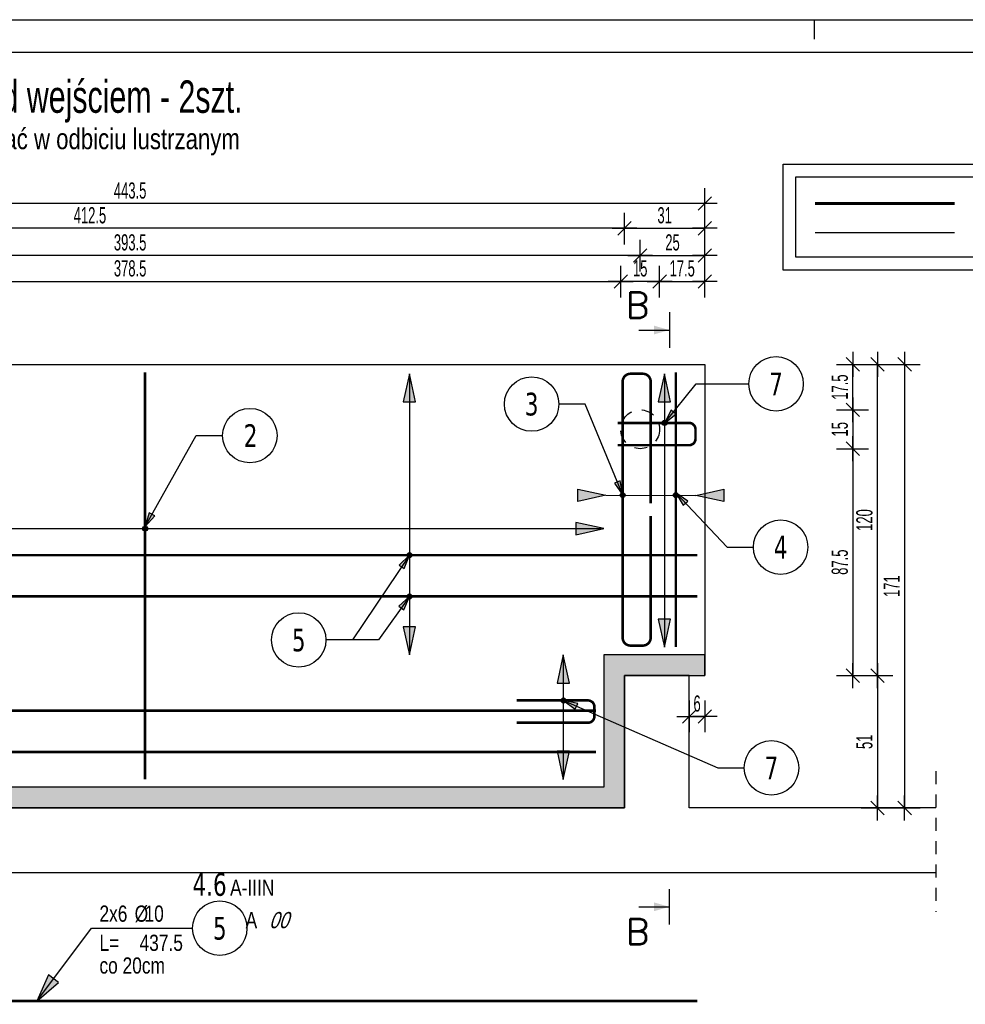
# Model space of a CAD drawing. Header units: millimetres. Extents: x 4862 to 12592, y -1539 to -726.
# Tile 36 of 40: x 11636 to 12000, y -1176 to -796. Entities that reach past the tile are written whole.
import ezdxf
from ezdxf.enums import TextEntityAlignment as Align

# ---------------------------------------------------------------- set-up
doc = ezdxf.new("R2010")
doc.units = ezdxf.units.MM
doc.header["$LTSCALE"] = 25
doc.linetypes.add('MP', pattern=[0.36, 0.2, -0.16])
for name, color, linetype in [('BA_odn', 1, 'Continuous'), ('BA_pdz', 2, 'Continuous'), ('BA_ram', 2, 'Continuous'), ('BA_txg', 3, 'Continuous'), ('BA_txs', 2, 'Continuous'), ('BA_wic', 1, 'Continuous'), ('BA_wig', 3, 'Continuous'), ('BA_wis', 2, 'Continuous'), ('BA_wym', 1, 'Continuous'), ('BZ_odn', 1, 'Continuous'), ('BZ_opi1', 7, 'Continuous'), ('BZ_opi2', 4, 'Continuous'), ('BZ_opi4', 53, 'Continuous'), ('BZ_P_wid', 3, 'Continuous'), ('BZ_pom', 6, 'Continuous'), ('BZ_wym', 1, 'Continuous')]:
    doc.layers.add(name, color=color, linetype=linetype)
doc.styles.add('BIKTBG', font='tahoma.ttf', dxfattribs={"width": 0.85})
doc.styles.add('BIKTG', font='bikromsw.shx', dxfattribs={"width": 0.8})
doc.styles.add('BIKTS', font='bikromsw.shx', dxfattribs={"width": 0.8})
doc.styles.add('BIKWYM', font='bikromsw.shx', dxfattribs={"width": 0.6})
doc.styles.add('ROMANC', font='simplex.shx', dxfattribs={"width": 0.9})
doc.dimstyles.new('BA_KR_25_cm', dxfattribs={"dimscale": 0.25, "dimtxt": 25, "dimasz": 1.666667, "dimexe": 24, "dimexo": 0, "dimgap": 0, "dimtad": 0, "dimdec": 1, "dimrnd": 0.5, "dimzin": 9, "dimdsep": 46, "dimtxsty": 'BIKWYM', "dimblk": 'WYM-KR', "dimcen": 0, "dimdle": 20, "dimclrd": 256, "dimclre": 256, "dimclrt": 2, "dimadec": 0, "dimazin": 0, "dimtfac": 0.033333, "dimtdec": 1, "dimtmove": 0, "dimatfit": 3, "dimldrblk": 'WYM-KR', "dimfxl": 25, "dimfxlon": 1, "dimtvp": 0.8, "dimtolj": 1, "dimarcsym": 0})
doc.dimstyles.new('BA_ST_25_cm', dxfattribs={"dimscale": 0.25, "dimtxt": 25, "dimasz": 1.666667, "dimexe": 24, "dimexo": 0, "dimgap": 0, "dimtad": 0, "dimdec": 1, "dimrnd": 0.5, "dimdsep": 46, "dimtxsty": 'BIKWYM', "dimblk": 'WYM-ST', "dimcen": 0, "dimdle": 20, "dimclrd": 256, "dimclre": 256, "dimclrt": 7, "dimadec": 0, "dimazin": 0, "dimtfac": 0.033333, "dimtdec": 1, "dimtix": 1, "dimtmove": 2, "dimatfit": 3, "dimldrblk": 'WYM-ST', "dimfxl": 1, "dimtvp": 0.8, "dimtolj": 1, "dimtzin": 0, "dimarcsym": 0})
doc.dimstyles.new('BA_ST_50_cm', dxfattribs={"dimscale": 0.5, "dimtxt": 25, "dimasz": 1.666667, "dimexe": 24, "dimexo": 0, "dimgap": 0, "dimtad": 0, "dimdec": 1, "dimrnd": 0.5, "dimdsep": 46, "dimtxsty": 'BIKWYM', "dimblk": 'WYM-ST', "dimcen": 0, "dimdle": 20, "dimclrd": 256, "dimclre": 256, "dimclrt": 7, "dimadec": 0, "dimazin": 0, "dimtfac": 0.033333, "dimtdec": 1, "dimtix": 1, "dimtmove": 2, "dimatfit": 3, "dimldrblk": 'WYM-ST', "dimfxl": 1, "dimtvp": 0.8, "dimtolj": 1, "dimtzin": 0, "dimarcsym": 0})

# ---------------------------------------------------------------- blocks, each defined once
blk = doc.blocks.new('WYM-KR')
at = {"linetype": 'ByBlock'}
blk.add_line((11.52, 0), (-11.52, 0), dxfattribs=at)
at = {"color": 7, "linetype": 'ByBlock'}
blk.add_line((6.24, 6.24), (-6.24, -6.24), dxfattribs=at)
blk = doc.blocks.new('*D113')
at = {"layer": 'BA_wym', "lineweight": -2}
for p, q in [((11960.32, -928.99), (11972.57, -928.99)), ((11966.57, -1048.59), (11966.57, -929.41)), ((11960.32, -1049.01), (11972.57, -1049.01))]:
    blk.add_line(p, q, dxfattribs=at)
at = {"layer": 'Defpoints', "color": 0}
for p in [(11456.74, -928.99), (11966.57, -928.99), (11937.07, -1049.01)]:
    blk.add_point(p, dxfattribs=at)
at = {"layer": 'BA_wym', "lineweight": -2, "xscale": 0.4166666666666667, "yscale": 0.4166666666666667, "zscale": 0.4166666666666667}
for p, rotation in [((11966.57, -928.99), 90), ((11966.57, -1049.01), 270)]:
    blk.add_blockref('WYM-KR', p, dxfattribs=dict(at, rotation=rotation))
at = {"layer": 'BA_wym', "color": 2, "insert": (11961.57, -989), "char_height": 6.25, "attachment_point": 5, "rotation": 90, "style": 'BIKWYM'}
blk.add_mtext('\\A1;120', dxfattribs=at)
blk = doc.blocks.new('*D114')
at = {"layer": 'BA_wym', "lineweight": -2}
for p, q in [((11960.32, -1049.01), (11972.57, -1049.01)), ((11966.57, -1049.42), (11966.57, -1099.59)), ((11960.32, -1100.01), (11972.57, -1100.01))]:
    blk.add_line(p, q, dxfattribs=at)
at = {"layer": 'Defpoints', "color": 0}
for p in [(11956.57, -1049.01), (11956.57, -1100.01), (11966.57, -1100.01)]:
    blk.add_point(p, dxfattribs=at)
at = {"layer": 'BA_wym', "lineweight": -2, "xscale": 0.4166666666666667, "yscale": 0.4166666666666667, "zscale": 0.4166666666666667}
for p, rotation in [((11966.57, -1049.01), 90), ((11966.57, -1100.01), 270)]:
    blk.add_blockref('WYM-KR', p, dxfattribs=dict(at, rotation=rotation))
at = {"layer": 'BA_wym', "color": 2, "insert": (11961.57, -1074.51), "char_height": 6.25, "attachment_point": 5, "rotation": 90, "style": 'BIKWYM'}
blk.add_mtext('\\A1;51', dxfattribs=at)
blk = doc.blocks.new('*D115')
at = {"layer": 'BA_wym', "lineweight": -2}
for p, q in [((11970.82, -928.99), (11983.07, -928.99)), ((11977.07, -929.41), (11977.07, -1099.59)), ((11970.82, -1100.01), (11983.07, -1100.01))]:
    blk.add_line(p, q, dxfattribs=at)
at = {"layer": 'Defpoints', "color": 0}
for p in [(11967.07, -928.99), (11967.07, -1100.01), (11977.07, -1100.01)]:
    blk.add_point(p, dxfattribs=at)
at = {"layer": 'BA_wym', "lineweight": -2, "xscale": 0.4166666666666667, "yscale": 0.4166666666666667, "zscale": 0.4166666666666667}
for p, rotation in [((11977.07, -928.99), 90), ((11977.07, -1100.01), 270)]:
    blk.add_blockref('WYM-KR', p, dxfattribs=dict(at, rotation=rotation))
at = {"layer": 'BA_wym', "color": 2, "insert": (11972.07, -1014.5), "char_height": 6.25, "attachment_point": 5, "rotation": 90, "style": 'BIKWYM'}
blk.add_mtext('\\A1;171', dxfattribs=at)
blk = doc.blocks.new('*D116')
at = {"layer": 'BA_wym', "lineweight": -2}
for p, q in [((11868.99, -882.78), (11868.99, -870.53)), ((11899.99, -882.78), (11899.99, -870.53)), ((11869.41, -876.53), (11899.57, -876.53))]:
    blk.add_line(p, q, dxfattribs=at)
at = {"layer": 'Defpoints', "color": 0}
for p in [(11899.99, -876.53), (11868.99, -886.53), (11899.99, -886.53)]:
    blk.add_point(p, dxfattribs=at)
at = {"layer": 'BA_wym', "lineweight": -2, "xscale": 0.4166666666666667, "yscale": 0.4166666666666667, "zscale": 0.4166666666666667, "rotation": 180}
blk.add_blockref('WYM-KR', (11868.99, -876.53), dxfattribs=at)
at = {"layer": 'BA_wym', "lineweight": -2, "xscale": 0.4166666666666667, "yscale": 0.4166666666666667, "zscale": 0.4166666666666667}
blk.add_blockref('WYM-KR', (11899.99, -876.53), dxfattribs=at)
at = {"layer": 'BA_wym', "color": 2, "insert": (11884.49, -871.53), "char_height": 6.25, "attachment_point": 5, "style": 'BIKWYM'}
blk.add_mtext('\\A1;31', dxfattribs=at)
blk = doc.blocks.new('*D117')
at = {"layer": 'BA_wym', "lineweight": -2}
for p, q in [((11456.53, -882.78), (11456.53, -870.53)), ((11868.99, -882.78), (11868.99, -870.53)), ((11868.57, -876.53), (11456.94, -876.53))]:
    blk.add_line(p, q, dxfattribs=at)
at = {"layer": 'Defpoints', "color": 0}
for p in [(11456.53, -876.53), (11456.53, -886.53), (11868.99, -886.53)]:
    blk.add_point(p, dxfattribs=at)
at = {"layer": 'BA_wym', "lineweight": -2, "xscale": 0.4166666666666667, "yscale": 0.4166666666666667, "zscale": 0.4166666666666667, "rotation": 180}
blk.add_blockref('WYM-KR', (11456.53, -876.53), dxfattribs=at)
at = {"layer": 'BA_wym', "lineweight": -2, "xscale": 0.4166666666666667, "yscale": 0.4166666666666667, "zscale": 0.4166666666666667}
blk.add_blockref('WYM-KR', (11868.99, -876.53), dxfattribs=at)
at = {"layer": 'BA_wym', "color": 2, "insert": (11662.76, -871.53), "char_height": 6.25, "attachment_point": 5, "style": 'BIKWYM'}
blk.add_mtext('\\A1;412.5', dxfattribs=at)
blk = doc.blocks.new('*D118')
at = {"layer": 'BA_wym', "lineweight": -2}
for p, q in [((11456.53, -873.24), (11456.53, -860.99)), ((11899.99, -873.24), (11899.99, -860.99)), ((11899.57, -866.99), (11456.94, -866.99))]:
    blk.add_line(p, q, dxfattribs=at)
at = {"layer": 'Defpoints', "color": 0}
for p in [(11456.53, -866.99), (11456.53, -876.99), (11899.99, -876.99)]:
    blk.add_point(p, dxfattribs=at)
at = {"layer": 'BA_wym', "lineweight": -2, "xscale": 0.4166666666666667, "yscale": 0.4166666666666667, "zscale": 0.4166666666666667, "rotation": 180}
blk.add_blockref('WYM-KR', (11456.53, -866.99), dxfattribs=at)
at = {"layer": 'BA_wym', "lineweight": -2, "xscale": 0.4166666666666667, "yscale": 0.4166666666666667, "zscale": 0.4166666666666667}
blk.add_blockref('WYM-KR', (11899.99, -866.99), dxfattribs=at)
at = {"layer": 'BA_wym', "color": 2, "insert": (11678.26, -861.99), "char_height": 6.25, "attachment_point": 5, "style": 'BIKWYM'}
blk.add_mtext('\\A1;443.5', dxfattribs=at)
blk = doc.blocks.new('*D119')
at = {"layer": 'BA_wym', "lineweight": -2}
for p, q in [((11875.04, -893.24), (11875.04, -880.99)), ((11899.99, -893.24), (11899.99, -880.99)), ((11875.45, -886.99), (11899.57, -886.99))]:
    blk.add_line(p, q, dxfattribs=at)
at = {"layer": 'Defpoints', "color": 0}
for p in [(11899.99, -886.99), (11875.04, -928.99), (11899.99, -928.99)]:
    blk.add_point(p, dxfattribs=at)
at = {"layer": 'BA_wym', "lineweight": -2, "xscale": 0.4166666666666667, "yscale": 0.4166666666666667, "zscale": 0.4166666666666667, "rotation": 180}
blk.add_blockref('WYM-KR', (11875.04, -886.99), dxfattribs=at)
at = {"layer": 'BA_wym', "lineweight": -2, "xscale": 0.4166666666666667, "yscale": 0.4166666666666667, "zscale": 0.4166666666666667}
blk.add_blockref('WYM-KR', (11899.99, -886.99), dxfattribs=at)
at = {"layer": 'BA_wym', "color": 2, "insert": (11887.51, -881.99), "char_height": 6.25, "attachment_point": 5, "style": 'BIKWYM'}
blk.add_mtext('\\A1;25', dxfattribs=at)
blk = doc.blocks.new('*D120')
at = {"layer": 'BA_wym', "lineweight": -2}
for p, q in [((11481.48, -893.24), (11481.48, -880.99)), ((11875.04, -893.24), (11875.04, -880.99)), ((11874.62, -886.99), (11481.89, -886.99))]:
    blk.add_line(p, q, dxfattribs=at)
at = {"layer": 'Defpoints', "color": 0}
for p in [(11481.48, -886.99), (11875.04, -928.99), (11481.48, -954)]:
    blk.add_point(p, dxfattribs=at)
at = {"layer": 'BA_wym', "lineweight": -2, "xscale": 0.4166666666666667, "yscale": 0.4166666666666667, "zscale": 0.4166666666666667, "rotation": 180}
blk.add_blockref('WYM-KR', (11481.48, -886.99), dxfattribs=at)
at = {"layer": 'BA_wym', "lineweight": -2, "xscale": 0.4166666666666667, "yscale": 0.4166666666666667, "zscale": 0.4166666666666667}
blk.add_blockref('WYM-KR', (11875.04, -886.99), dxfattribs=at)
at = {"layer": 'BA_wym', "color": 2, "insert": (11678.26, -881.99), "char_height": 6.25, "attachment_point": 5, "style": 'BIKWYM'}
blk.add_mtext('\\A1;393.5', dxfattribs=at)
blk = doc.blocks.new('*D122')
at = {"layer": 'BA_wym', "lineweight": -2}
for p, q in [((11867.54, -903.26), (11867.54, -891.01)), ((11882.54, -903.26), (11882.54, -891.01)), ((11882.12, -897.01), (11867.95, -897.01))]:
    blk.add_line(p, q, dxfattribs=at)
at = {"layer": 'Defpoints', "color": 0}
for p in [(11867.54, -897.01), (11882.54, -907.01), (11867.54, -954.01)]:
    blk.add_point(p, dxfattribs=at)
at = {"layer": 'BA_wym', "lineweight": -2, "xscale": 0.4166666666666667, "yscale": 0.4166666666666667, "zscale": 0.4166666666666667, "rotation": 180}
blk.add_blockref('WYM-KR', (11867.54, -897.01), dxfattribs=at)
at = {"layer": 'BA_wym', "lineweight": -2, "xscale": 0.4166666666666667, "yscale": 0.4166666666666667, "zscale": 0.4166666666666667}
blk.add_blockref('WYM-KR', (11882.54, -897.01), dxfattribs=at)
at = {"layer": 'BA_wym', "color": 2, "insert": (11875.04, -892.01), "char_height": 6.25, "attachment_point": 5, "style": 'BIKWYM'}
blk.add_mtext('\\A1;15', dxfattribs=at)
blk = doc.blocks.new('*D123')
at = {"layer": 'BA_wym', "lineweight": -2}
for p, q in [((11882.54, -903.26), (11882.54, -891.01)), ((11899.99, -903.26), (11899.99, -891.01)), ((11882.95, -897.01), (11899.57, -897.01))]:
    blk.add_line(p, q, dxfattribs=at)
at = {"layer": 'Defpoints', "color": 0}
for p in [(11899.99, -897.01), (11882.54, -907.01), (11899.99, -907.01)]:
    blk.add_point(p, dxfattribs=at)
at = {"layer": 'BA_wym', "lineweight": -2, "xscale": 0.4166666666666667, "yscale": 0.4166666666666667, "zscale": 0.4166666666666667, "rotation": 180}
blk.add_blockref('WYM-KR', (11882.54, -897.01), dxfattribs=at)
at = {"layer": 'BA_wym', "lineweight": -2, "xscale": 0.4166666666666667, "yscale": 0.4166666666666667, "zscale": 0.4166666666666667}
blk.add_blockref('WYM-KR', (11899.99, -897.01), dxfattribs=at)
at = {"layer": 'BA_wym', "color": 2, "insert": (11891.26, -892.01), "char_height": 6.25, "attachment_point": 5, "style": 'BIKWYM'}
blk.add_mtext('\\A1;17.5', dxfattribs=at)
blk = doc.blocks.new('*D124')
at = {"layer": 'BA_wym', "lineweight": -2}
for p, q in [((11488.98, -903.26), (11488.98, -891.01)), ((11867.54, -903.26), (11867.54, -891.01)), ((11489.39, -897.01), (11867.12, -897.01))]:
    blk.add_line(p, q, dxfattribs=at)
at = {"layer": 'Defpoints', "color": 0}
for p in [(11867.54, -897.01), (11488.98, -907.01), (11867.54, -907.01)]:
    blk.add_point(p, dxfattribs=at)
at = {"layer": 'BA_wym', "lineweight": -2, "xscale": 0.4166666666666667, "yscale": 0.4166666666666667, "zscale": 0.4166666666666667, "rotation": 180}
blk.add_blockref('WYM-KR', (11488.98, -897.01), dxfattribs=at)
at = {"layer": 'BA_wym', "lineweight": -2, "xscale": 0.4166666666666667, "yscale": 0.4166666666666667, "zscale": 0.4166666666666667}
blk.add_blockref('WYM-KR', (11867.54, -897.01), dxfattribs=at)
at = {"layer": 'BA_wym', "color": 2, "insert": (11678.26, -892.01), "char_height": 6.25, "attachment_point": 5, "style": 'BIKWYM'}
blk.add_mtext('\\A1;378.5', dxfattribs=at)
blk = doc.blocks.new('*D127')
at = {"layer": 'BA_wym', "lineweight": -2}
for p, q in [((11950.82, -928.99), (11963.07, -928.99)), ((11957.07, -946.09), (11957.07, -929.41)), ((11950.82, -946.51), (11963.07, -946.51))]:
    blk.add_line(p, q, dxfattribs=at)
at = {"layer": 'Defpoints', "color": 0}
for p in [(11947.07, -928.99), (11957.07, -928.99), (11929.48, -946.51)]:
    blk.add_point(p, dxfattribs=at)
at = {"layer": 'BA_wym', "lineweight": -2, "xscale": 0.4166666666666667, "yscale": 0.4166666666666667, "zscale": 0.4166666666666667}
for p, rotation in [((11957.07, -928.99), 90), ((11957.07, -946.51), 270)]:
    blk.add_blockref('WYM-KR', p, dxfattribs=dict(at, rotation=rotation))
at = {"layer": 'BA_wym', "color": 2, "insert": (11952.07, -937.75), "char_height": 6.25, "attachment_point": 5, "rotation": 90, "style": 'BIKWYM'}
blk.add_mtext('\\A1;17.5', dxfattribs=at)
blk = doc.blocks.new('*D128')
at = {"layer": 'BA_wym', "lineweight": -2}
for p, q in [((11950.82, -946.51), (11963.07, -946.51)), ((11957.07, -946.92), (11957.07, -961.09)), ((11950.82, -961.51), (11963.07, -961.51))]:
    blk.add_line(p, q, dxfattribs=at)
at = {"layer": 'Defpoints', "color": 0}
for p in [(11929.48, -946.51), (11929.48, -961.51), (11957.07, -961.51)]:
    blk.add_point(p, dxfattribs=at)
at = {"layer": 'BA_wym', "lineweight": -2, "xscale": 0.4166666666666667, "yscale": 0.4166666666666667, "zscale": 0.4166666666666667}
for p, rotation in [((11957.07, -946.51), 90), ((11957.07, -961.51), 270)]:
    blk.add_blockref('WYM-KR', p, dxfattribs=dict(at, rotation=rotation))
at = {"layer": 'BA_wym', "color": 2, "insert": (11952.07, -954.01), "char_height": 6.25, "attachment_point": 5, "rotation": 90, "style": 'BIKWYM'}
blk.add_mtext('\\A1;15', dxfattribs=at)
blk = doc.blocks.new('*D129')
at = {"layer": 'BA_wym', "lineweight": -2}
for p, q in [((11950.82, -961.51), (11963.07, -961.51)), ((11957.07, -961.92), (11957.07, -1048.59)), ((11950.82, -1049.01), (11963.07, -1049.01))]:
    blk.add_line(p, q, dxfattribs=at)
at = {"layer": 'Defpoints', "color": 0}
for p in [(11929.48, -961.51), (11947.07, -1049.01), (11957.07, -1049.01)]:
    blk.add_point(p, dxfattribs=at)
at = {"layer": 'BA_wym', "lineweight": -2, "xscale": 0.4166666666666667, "yscale": 0.4166666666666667, "zscale": 0.4166666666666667}
for p, rotation in [((11957.07, -961.51), 90), ((11957.07, -1049.01), 270)]:
    blk.add_blockref('WYM-KR', p, dxfattribs=dict(at, rotation=rotation))
at = {"layer": 'BA_wym', "color": 2, "insert": (11952.07, -1005.26), "char_height": 6.25, "attachment_point": 5, "rotation": 90, "style": 'BIKWYM'}
blk.add_mtext('\\A1;87.5', dxfattribs=at)
blk = doc.blocks.new('WYM-ST')
blk.add_hatch(color=256).paths.add_polyline_path([(-13, 2.88), (0, 0), (-13, -2.88)])
blk.add_lwpolyline([(0, 0), (-13, 2.88), (-13, -2.88), (0, 0)])
blk = doc.blocks.new('bik_BlkOpPretU', base_point=(114298.79, 63495.37))
at = {"layer": 'BZ_opi2', "style": 'BIKTBG', "width": 0.8}
blk.add_attdef('NUMER', text='', height=26.25, dxfattribs=at).set_placement((114438.86, 63495.37), align=Align.MIDDLE_CENTER)
at = {"layer": 'BZ_opi4', "style": 'BIKTS', "width": 0.8}
for tag, p in [('SZTUK', (114308.17, 63502.87)), ('PRZEKROJ', (114375.31, 63502.87)), ('PRZEDR_FI', (114363.88, 63502.87)), ('UWAGA', (114313.79, 63469.12))]:
    blk.add_attdef(tag, p, '', height=18.75, dxfattribs=at)
at = {"layer": 'BZ_pom', "width": 0.8}
for tag, p, height, style in [('POZYCJA', (114407.36, 63532.87), 26.25, 'BIKTBG'), ('GATUNEK', (114451.86, 63532.87), 18.75, 'BIKTS'), ('METODA_L', (114498.79, 63495.37), 18.75, 'BIKTS')]:
    blk.add_attdef(tag, p, '', height=height, dxfattribs=dict(at, style=style))
at = {"layer": 'BZ_wym', "width": 0.8}
for tag, p, height, style, flags in [('PRZEDR_L', (114313.79, 63440.99), 18.75, 'BIKTS', 1), ('DLUGOSC', (114313.79, 63412.87), 18.75, 'BIKTS', 1), ('TYP_PRETA', (114313.79, 63384.74), 18.75, 'BIKTS', 3), ('PRZEDR_NR', (114313.79, 63356.62), 26.25, 'BIKTBG', 1), ('PRZEDR_SZT', (114313.79, 63328.49), 18.75, 'BIKTS', 1), ('EURO_KOD', (114313.79, 63300.37), 18.75, 'BIKTS', 3), ('EURO_KOD_SEGMENTY', (114354.51, 63300.37), 18.75, 'BIKTS', 3), ('HAK_1', (114313.79, 63272.24), 18.75, 'BIKTS', 3), ('HAK_2', (114313.79, 63244.12), 18.75, 'BIKTS', 3), ('ID', (114313.79, 63215.99), 18.75, 'BIKTS', 3), ('ID_C', (114313.79, 63187.87), 18.75, 'BIKTS', 3), ('b_atr_0', (114313.79, 63159.74), 18.75, 'BIKTS', 3)]:
    blk.add_attdef(tag, p, '', height=height, dxfattribs=dict(at, style=style, flags=flags))
blk = doc.blocks.new('*D131')
at = {"layer": 'BA_wym', "lineweight": -2}
for p, q in [((11893.99, -1058.53), (11893.99, -1070.78)), ((11899.99, -1058.53), (11899.99, -1070.78)), ((11894.4, -1064.78), (11899.57, -1064.78))]:
    blk.add_line(p, q, dxfattribs=at)
at = {"layer": 'Defpoints', "color": 0}
for p in [(11893.99, -1054.78), (11899.99, -1054.78), (11899.99, -1064.78)]:
    blk.add_point(p, dxfattribs=at)
at = {"layer": 'BA_wym', "lineweight": -2, "xscale": 0.4166666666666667, "yscale": 0.4166666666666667, "zscale": 0.4166666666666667, "rotation": 180}
blk.add_blockref('WYM-KR', (11893.99, -1064.78), dxfattribs=at)
at = {"layer": 'BA_wym', "lineweight": -2, "xscale": 0.4166666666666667, "yscale": 0.4166666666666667, "zscale": 0.4166666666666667}
blk.add_blockref('WYM-KR', (11899.99, -1064.78), dxfattribs=at)
at = {"layer": 'BA_wym', "color": 2, "insert": (11896.99, -1059.78), "char_height": 6.25, "attachment_point": 5, "style": 'BIKWYM'}
blk.add_mtext('\\A1;6', dxfattribs=at)
blk = doc.blocks.new('*D132')
at = {"layer": 'BA_odn', "lineweight": -2}
blk.add_line((11460.86, -992.22), (11860.16, -992.31), dxfattribs=at)
at = {"layer": 'Defpoints', "color": 0}
for p in [(11460.03, -992.35), (11860.99, -992.31), (11860.99, -992.43)]:
    blk.add_point(p, dxfattribs=at)
at = {"layer": 'BA_odn', "lineweight": -2, "xscale": 0.833333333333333, "yscale": 0.833333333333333, "zscale": 0.833333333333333}
for p, rotation in [((11460.03, -992.22), 179.9882297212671), ((11860.99, -992.31), 359.9882297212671)]:
    blk.add_blockref('WYM-ST', p, dxfattribs=dict(at, rotation=rotation))
blk = doc.blocks.new('bik_BlkOpPret', base_point=(8819.93, 5.92))
at = {"layer": 'BZ_opi1', "style": 'BIKTS', "width": 0.8}
for tag, p in [('SZTUK', (8823.05, 8.42)), ('PRZEDR_FI', (8832.1, 8.42)), ('PRZEKROJ', (8835.91, 8.42)), ('PRZEDR_L', (8823.05, -2.83)), ('DLUGOSC', (8838.53, -2.83)), ('UWAGA', (8823.05, -11.58))]:
    blk.add_attdef(tag, p, '', height=6.25, dxfattribs=at)
at = {"layer": 'BZ_opi2', "style": 'BIKTBG', "width": 0.8}
blk.add_attdef('NUMER', text='', height=8.75, dxfattribs=at).set_placement((8869.48, 5.92), align=Align.MIDDLE_CENTER)
at = {"layer": 'BZ_pom', "width": 0.8}
for tag, p, height, style in [('POZYCJA', (8858.98, 18.42), 8.75, 'BIKTBG'), ('GATUNEK', (8873.84, 18.42), 6.25, 'BIKTS'), ('METODA_L', (8879.45, 5.92), 6.25, 'BIKTS'), ('EURO_KOD', (8888.5, 5.92), 6.25, 'BIKTS')]:
    blk.add_attdef(tag, p, '', height=height, dxfattribs=dict(at, style=style))
at = {"layer": 'BZ_wym', "width": 0.8}
for tag, p, height, style, flags in [('PRZEDR_NR', (8823.05, -20.95), 8.75, 'BIKTBG', 1), ('PRZEDR_SZT', (8823.05, -30.33), 6.25, 'BIKTS', 1), ('TYP_PRETA', (8823.05, -39.7), 6.25, 'BIKTS', 3), ('EURO_KOD_SEGMENTY', (8838.05, -49.08), 6.25, 'BIKTS', 3), ('HAK_1', (8823.05, -58.45), 6.25, 'BIKTS', 3), ('HAK_2', (8823.05, -67.83), 6.25, 'BIKTS', 3), ('ID', (8823.05, -77.2), 6.25, 'BIKTS', 3), ('ID_C', (8823.05, -86.58), 6.25, 'BIKTS', 3), ('b_atr_0', (8823.05, -95.95), 6.25, 'BIKTS', 3)]:
    blk.add_attdef(tag, p, '', height=height, dxfattribs=dict(at, style=style, flags=flags))
blk = doc.blocks.new('*D143')
at = {"layer": 'BA_odn', "lineweight": -2}
blk.add_line((11786.02, -933.44), (11786.02, -1040.17), dxfattribs=at)
at = {"layer": 'Defpoints', "color": 0}
for p in [(11786.02, -932.61), (11786.02, -1041.01), (11786.02, -1041.01)]:
    blk.add_point(p, dxfattribs=at)
at = {"layer": 'BA_odn', "lineweight": -2, "xscale": 0.833333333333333, "yscale": 0.833333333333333, "zscale": 0.833333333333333}
for p, rotation in [((11786.02, -932.61), 90), ((11786.02, -1041.01), 270)]:
    blk.add_blockref('WYM-ST', p, dxfattribs=dict(at, rotation=rotation))
blk = doc.blocks.new('*D146')
at = {"layer": 'BA_odn', "lineweight": -2}
blk.add_line((11884.37, -933.44), (11884.37, -1037.17), dxfattribs=at)
at = {"layer": 'Defpoints', "color": 0}
for p in [(11884.37, -932.61), (11884.37, -1038.01), (11884.37, -1038.01)]:
    blk.add_point(p, dxfattribs=at)
at = {"layer": 'BA_odn', "lineweight": -2, "xscale": 0.833333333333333, "yscale": 0.833333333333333, "zscale": 0.833333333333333}
for p, rotation in [((11884.37, -932.61), 90), ((11884.37, -1038.01), 270)]:
    blk.add_blockref('WYM-ST', p, dxfattribs=dict(at, rotation=rotation))
blk = doc.blocks.new('*D147')
at = {"layer": 'BA_odn', "lineweight": -2}
blk.add_line((11845.37, -1041.84), (11845.37, -1088.17), dxfattribs=at)
at = {"layer": 'Defpoints', "color": 0}
for p in [(11845.37, -1041.01), (11845.37, -1089.01), (11845.37, -1089.01)]:
    blk.add_point(p, dxfattribs=at)
at = {"layer": 'BA_odn', "lineweight": -2, "xscale": 0.833333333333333, "yscale": 0.833333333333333, "zscale": 0.833333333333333}
for p, rotation in [((11845.37, -1041.01), 90), ((11845.37, -1089.01), 270)]:
    blk.add_blockref('WYM-ST', p, dxfattribs=dict(at, rotation=rotation))
blk = doc.blocks.new('ST2')
blk.add_line((13.77, 0), (0, 0))
blk.add_solid([(6.84, -1.95), (6.84, 1.95), (0, 0)])
blk = doc.blocks.new('eprzv')
blk.add_line((47.9, 0), (-47.9, 0))
at = {"xscale": 6, "yscale": 6, "zscale": 6, "rotation": 270}
blk.add_blockref('ST2', (0, 0), dxfattribs=at)
at = {"style": 'ROMANC'}
blk.add_attdef('PRZ', text='', height=70, rotation=270, dxfattribs=at).set_placement((32.1, -86), align=Align.CENTER)

msp = doc.modelspace()

# ---------------------------------------------------------------- hatches: boundary and pattern name
at = {"layer": 'BA_wig'}
h = msp.add_hatch(color=9, dxfattribs=at)
h.dxf.hatch_style = 1
h.paths.add_polyline_path([(11456.53, -1100.01), (11456.53, -1100.01), (11831.83, -1100.01), (11868.99, -1100.01), (11868.99, -1100.01), (11868.99, -1049.01), (11893.99, -1049.01), (11899.99, -1049.01), (11899.99, -1041.01), (11860.99, -1041.01), (11860.99, -1092.01), (11456.53, -1092.01)])
at = {"layer": 'BA_wis'}
h = msp.add_hatch(color=1, dxfattribs=at)
h.dxf.hatch_style = 1
h.paths.add_polyline_path([(11883.47, -951.57, -1), (11885.38, -951.57, -1)])
h = msp.add_hatch(color=1, dxfattribs=at)
h.dxf.hatch_style = 1
h.paths.add_polyline_path([(11867.33, -979.43, -1), (11869.23, -979.43, -1)])
h = msp.add_hatch(color=1, dxfattribs=at)
h.dxf.hatch_style = 1
h.paths.add_polyline_path([(11887.83, -979.43, -1), (11889.74, -979.43, -1)])
h = msp.add_hatch(color=1, dxfattribs=at)
h.dxf.hatch_style = 1
h.paths.add_polyline_path([(11683.06, -992.34, -1), (11684.97, -992.34, -1)])
h = msp.add_hatch(color=1, dxfattribs=at)
h.dxf.hatch_style = 1
h.paths.add_polyline_path([(11785.07, -1002.55, -1), (11786.97, -1002.55, -1)])
h = msp.add_hatch(color=1, dxfattribs=at)
h.dxf.hatch_style = 1
h.paths.add_polyline_path([(11785.07, -1018.46, -1), (11786.97, -1018.46, -1)])
h = msp.add_hatch(color=1, dxfattribs=at)
h.dxf.hatch_style = 1
h.paths.add_polyline_path([(11844.47, -1058.59, -1), (11846.38, -1058.59, -1)])

# ---------------------------------------------------------------- linework, layer by layer
at = {"layer": 'BA_odn'}
msp.add_line((11861.83, -979.42), (11896.49, -979.5), dxfattribs=at)
at = {"layer": 'BA_pdz', "color": 1}
msp.add_line((11942.22, -796.09), (11942.22, -803.59), dxfattribs=at)
at = {"layer": 'BA_ram', "color": 1}
msp.add_lwpolyline([(11342.22, -1538.59), (11342.22, -796.09), (12592.22, -796.09), (12592.22, -1538.59)], close=True, dxfattribs=at)
at = {"layer": 'BA_ram'}
msp.add_lwpolyline([(11392.22, -1526.09), (11392.22, -808.59), (12579.72, -808.59), (12579.72, -1526.09)], close=True, dxfattribs=at)
at = {"layer": 'BA_wic'}
for points in [[(11930.15, -851.73), (12084.27, -851.73), (12084.27, -892.64), (11930.15, -892.64)], [(11935.15, -856.73), (12079.27, -856.73), (12079.27, -887.64), (11935.15, -887.64)]]:
    msp.add_lwpolyline(points, close=True, dxfattribs=at)
at = {"layer": 'BA_wic', "elevation": 0}
msp.add_lwpolyline([(11989.1, -1100.01), (11893.99, -1100.01), (11893.99, -1049.01), (11868.99, -1049.01), (11868.99, -1100.01), (11423.32, -1100.01)], dxfattribs=at)
at = {"layer": 'BA_wic', "linetype": 'MP', "elevation": 0}
msp.add_lwpolyline([(11989.1, -1085.81), (11989.1, -1140.08)], dxfattribs=at)
at = {"layer": 'BA_wic'}
msp.add_lwpolyline([(11989.1, -1125.01), (11423.32, -1125.01)], dxfattribs=at)
at = {"layer": 'BA_wic', "linetype": 'MP'}
msp.add_circle((11875.04, -954.01), 7.5, dxfattribs=at)
at = {"layer": 'BA_wig', "elevation": 0}
msp.add_lwpolyline([(11868.99, -1100.01), (11868.99, -1049.01), (11899.99, -1049.01), (11899.99, -1041.01), (11860.99, -1041.01), (11860.99, -1092.01), (11456.53, -1092.01), (11456.53, -1100.01), (11868.99, -1100.01)], dxfattribs=at)
at = {"layer": 'BA_wis'}
msp.add_line((11893.99, -1049.01), (11899.99, -1049.01), dxfattribs=at)
msp.add_lwpolyline([(11456.53, -1100.01), (11456.53, -929), (11899.99, -928.99), (11899.99, -1049.01)], dxfattribs=at)
at = {"layer": 'BA_wis', "color": 1}
for centre in [(11884.43, -951.57), (11884.43, -951.57), (11868.28, -979.43), (11868.28, -979.43), (11888.79, -979.43), (11888.79, -979.43), (11684.02, -992.34), (11684.02, -992.34), (11786.02, -1002.55), (11786.02, -1002.55), (11786.02, -1018.46), (11786.02, -1018.46), (11845.43, -1058.59), (11845.43, -1058.59)]:
    msp.add_circle(centre, 0.954, dxfattribs=at)
at = {"layer": 'BZ_odn', "color": 252}
for centre in [(11927.45, -936.51), (11833.17, -944.3), (11724.46, -956.45), (11929.23, -999.47), (11743.29, -1035.25), (11925.69, -1084.57)]:
    msp.add_circle(centre, 10.5, dxfattribs=at)
at = {"layer": 'BZ_odn'}
msp.add_circle((11712.85, -1146.39), 10.5, dxfattribs=at)
at = {"layer": 'BZ_P_wid'}
for points, const_width in [([(11942.5, -866.94), (11996.37, -866.94)], 1.2), ([(11897.03, -1018.46), (11459.53, -1018.46)], 1), ([(11858.03, -1078.46), (11459.53, -1078.46)], 1), ([(11897.03, -1174.5), (11459.53, -1174.5)], 1)]:
    msp.add_lwpolyline(points, dxfattribs=dict(at, const_width=const_width))
at = {"layer": 'BZ_P_wid', "linetype": 'MP'}
for points, const_width in [([(11942.5, -878.2), (11996.37, -878.2)], 0.5), ([(11459.53, -1002.55), (11897.03, -1002.55)], 1), ([(11459.53, -1062.55), (11858.03, -1062.55)], 1)]:
    msp.add_lwpolyline(points, dxfattribs=dict(at, const_width=const_width))
at = {"layer": 'BZ_P_wid', "linetype": 'MP', "const_width": 1, "elevation": 0}
for points in [[(11684.03, -1089.01), (11684.03, -932.01)], [(11888.79, -1038.01), (11888.79, -932.01)]]:
    msp.add_lwpolyline(points, dxfattribs=at)
at = {"layer": 'BZ_P_wid', "const_width": 1}
msp.add_lwpolyline([(11879.08, -982.61), (11879.08, -935.61, 0.414214), (11876.08, -932.61), (11871.28, -932.61, 0.414214), (11868.28, -935.61), (11868.28, -1034.41, 0.414214), (11871.28, -1037.41), (11876.08, -1037.41, 0.414214), (11879.08, -1034.41), (11879.08, -987.41)], format="xyb", dxfattribs=at)
at = {"layer": 'BZ_P_wid', "const_width": 1, "elevation": 0}
for points in [[(11866.39, -951.55), (11893.89, -951.55, -0.414214), (11896.39, -954.05), (11896.39, -957.65, -0.414214), (11893.89, -960.15), (11866.39, -960.15)], [(11827.39, -1058.56), (11854.89, -1058.56, -0.414214), (11857.39, -1061.06), (11857.39, -1064.66, -0.414214), (11854.89, -1067.16), (11827.39, -1067.16)]]:
    msp.add_lwpolyline(points, format="xyb", dxfattribs=at)

# ---------------------------------------------------------------- block references
ref = msp.add_blockref('bik_BlkOpPretU', (11890.28, -936.51))
ref.add_attrib('NUMER', '7', dxfattribs={"layer": 'BZ_opi2', "height": 8.75, "style": 'BIKTBG', "width": 0.8}).set_placement((11927.45, -936.51), align=Align.MIDDLE_CENTER)
ref = msp.add_blockref('bik_BlkOpPretU', (11796, -944.3))
ref.add_attrib('NUMER', '3', dxfattribs={"layer": 'BZ_opi2', "height": 8.75, "style": 'BIKTBG', "width": 0.8}).set_placement((11833.17, -944.3), align=Align.MIDDLE_CENTER)
ref = msp.add_blockref('bik_BlkOpPretU', (11687.59, -956.45))
ref.add_attrib('NUMER', '2', dxfattribs={"layer": 'BZ_opi2', "height": 8.75, "style": 'BIKTBG', "width": 0.8}).set_placement((11724.75, -956.45), align=Align.MIDDLE_CENTER)
ref = msp.add_blockref('bik_BlkOpPretU', (11892.35, -943.45))
ref.add_attrib('NUMER', '4', dxfattribs={"layer": 'BZ_opi2', "height": 8.75, "style": 'BIKTBG', "width": 0.8}).set_placement((11929.23, -999.47), align=Align.MIDDLE_CENTER)
ref = msp.add_blockref('bik_BlkOpPretU', (11699.74, -1043.88))
ref.add_attrib('NUMER', '5', dxfattribs={"layer": 'BZ_opi2', "height": 8.75, "style": 'BIKTBG', "width": 0.8}).set_placement((11743.29, -1035.25), align=Align.MIDDLE_CENTER)
ref = msp.add_blockref('bik_BlkOpPretU', (11892.06, -1081.03))
ref.add_attrib('NUMER', '7', dxfattribs={"layer": 'BZ_opi2', "height": 8.75, "style": 'BIKTBG', "width": 0.8}).set_placement((11925.69, -1084.57), align=Align.MIDDLE_CENTER)
ref = msp.add_blockref('bik_BlkOpPret', (11663.3, -1146.39), dxfattribs=dict(xscale=0.5, yscale=0.5, zscale=0.5))
ref.add_attrib('NUMER', '5', dxfattribs={"layer": 'BZ_opi2', "height": 8.75, "style": 'BIKTBG', "width": 0.8}).set_placement((11712.85, -1146.39), align=Align.MIDDLE_CENTER)
ref.add_attrib('POZYCJA', '4.6', (11702.35, -1133.89), dxfattribs={"layer": 'BZ_pom', "height": 8.75, "style": 'BIKTBG', "width": 0.8})
ref.add_attrib('SZTUK', '2x6', (11666.43, -1143.89), dxfattribs={"layer": 'BZ_opi1', "height": 6.25, "style": 'BIKTS', "width": 0.8})
ref.add_attrib('GATUNEK', 'A-IIIN', (11716.82, -1133.89), dxfattribs={"layer": 'BZ_pom', "height": 6.25, "style": 'BIKTS', "width": 0.8})
ref.add_attrib('PRZEKROJ', '10', (11683.81, -1143.89), dxfattribs={"layer": 'BZ_opi1', "height": 6.25, "style": 'BIKTS', "width": 0.8})
ref.add_attrib('DLUGOSC', '437.5', (11681.9, -1155.14), dxfattribs={"layer": 'BZ_opi1', "height": 6.25, "style": 'BIKTS', "width": 0.8})
ref.add_attrib('UWAGA', 'co 20cm', (11666.43, -1163.89), dxfattribs={"layer": 'BZ_opi1', "height": 6.25, "style": 'BIKTS', "width": 0.8})
ref.add_attrib('METODA_L', 'A', (11722.82, -1146.39), dxfattribs={"layer": 'BZ_pom', "height": 6.25, "style": 'BIKTS', "width": 0.8})
ref.add_attrib('PRZEDR_FI', '%%c', (11680, -1143.89), dxfattribs={"layer": 'BZ_opi1', "height": 6.25, "style": 'BIKTS', "width": 0.8})
ref.add_attrib('PRZEDR_L', 'L=', (11666.43, -1155.14), dxfattribs={"layer": 'BZ_opi1', "height": 6.25, "style": 'BIKTS', "width": 0.8})
ref.add_attrib('EURO_KOD', '00', (11731.87, -1146.39), dxfattribs={"layer": 'BZ_pom', "height": 6.25, "style": 'BIKTS', "oblique": 18, "width": 0.8})
at = {"layer": 'BA_odn', "xscale": -0.8333333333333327, "yscale": 0.833333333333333, "zscale": 0.833333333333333}
for p, rotation in [((11861.83, -979.42), 180.132942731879), ((11896.49, -979.5), 0.1329427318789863)]:
    msp.add_blockref('WYM-ST', p, dxfattribs=dict(at, rotation=rotation))
at = {"layer": 'BA_txg'}
ref = msp.add_blockref('eprzv', (11886.29, -915.75), dxfattribs=dict(at, xscale=-0.142857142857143, yscale=0.1428571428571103, zscale=0.142857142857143, rotation=270))
ref.add_attrib('PRZ', 'B', dxfattribs={"layer": '0', "height": 10, "style": 'ROMANC'}).set_placement((11874, -911.16), align=Align.CENTER)
ref = msp.add_blockref('eprzv', (11886.29, -1138.14), dxfattribs=dict(at, xscale=0.142857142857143, yscale=0.142857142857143, zscale=0.142857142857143, rotation=270))
ref.add_attrib('PRZ', 'B', dxfattribs={"layer": '0', "height": 10, "style": 'ROMANC'}).set_placement((11874, -1152.73), align=Align.CENTER)

# ---------------------------------------------------------------- texts
at = {"layer": 'BA_txg', "style": 'BIKTG', "width": 0.7}
msp.add_text('Poz.4.6 Płyta zadaszenia nad wejściem - 2szt.', height=12.5, dxfattribs=at).set_placement((11481, -831.99))
at = {"layer": 'BA_txs', "insert": (11497.99, -838.02), "char_height": 8, "width": 418.2711, "attachment_point": 1, "style": 'BIKTS'}
msp.add_mtext('Płytę zadaszenia przy osi C wykonać w odbiciu lustrzanym', dxfattribs=at)

# ---------------------------------------------------------------- dimensions: what is measured, and where the dimension line sits
at = {"layer": 'BA_odn'}
for p1, p2, distance, picture, middle in [((11786.02, -932.61), (11786.02, -1041.01), 0, '*D143', (11776.02, -1009.4)), ((11884.37, -932.61), (11884.37, -1038.01), 0, '*D146', (11874.37, -1009.4)), ((11460.03, -992.35), (11860.99, -992.43), 0.13, '*D132', (11968.99, -982.34)), ((11845.37, -1041.01), (11845.37, -1089.01), 0, '*D147', (11835.37, -1121.41))]:
    dim = msp.add_aligned_dim(p1=p1, p2=p2, distance=distance, text=' ', dimstyle='BA_ST_50_cm', override={"dimsah": 1, "dimse1": 1, "dimse2": 1}, dxfattribs=at)
    dim.commit()
    dim.dimension.update_dxf_attribs({"geometry": picture, "text_midpoint": middle})
at = {"layer": 'BA_wym'}
for base, p1, p2, picture, middle in [((11456.53, -866.99), (11899.99, -876.99), (11456.53, -876.99), '*D118', (11678.26, -861.99)), ((11456.53, -876.53), (11868.99, -886.53), (11456.53, -886.53), '*D117', (11662.76, -871.53)), ((11899.99, -876.53), (11868.99, -886.53), (11899.99, -886.53), '*D116', (11884.49, -871.53)), ((11481.48, -886.99), (11875.04, -928.99), (11481.48, -954), '*D120', (11678.26, -881.99)), ((11899.9915, -886.9924), (11875.0373, -928.9924), (11899.9915, -928.9924), '*D119', (11887.5144, -881.9924)), ((11867.54, -897.01), (11488.98, -907.01), (11867.54, -907.01), '*D124', (11678.26, -892.01)), ((11867.54, -897.01), (11882.54, -907.01), (11867.54, -954.01), '*D122', (11875.04, -892.01)), ((11899.9915, -897.0075), (11882.5373, -907.0075), (11899.9915, -907.0075), '*D123', (11891.2644, -892.0075)), ((11899.99, -1064.78), (11893.99, -1054.78), (11899.99, -1054.78), '*D131', (11896.99, -1059.78))]:
    dim = msp.add_linear_dim(base=base, p1=p1, p2=p2, dimstyle='BA_KR_25_cm', override={"dimatfit": 1}, dxfattribs=at)
    dim.commit()
    dim.dimension.update_dxf_attribs({"geometry": picture, "text_midpoint": middle})
for base, p1, p2, override, picture, middle in [((11966.57, -928.99), (11937.07, -1049.01), (11456.74, -928.99), {"dimblk": 'WYM-KR', "dimatfit": 1}, '*D113', (11961.57, -989)), ((11957.07, -928.99), (11929.48, -946.51), (11947.07, -928.99), {"dimatfit": 1}, '*D127', (11952.07, -937.75)), ((11977.07, -1100.01), (11967.07, -928.99), (11967.07, -1100.01), {"dimatfit": 1}, '*D115', (11972.07, -1014.5)), ((11957.07, -961.51), (11929.48, -946.51), (11929.48, -961.51), {"dimatfit": 1}, '*D128', (11952.07, -954.01)), ((11957.07, -1049.01), (11929.48, -961.51), (11947.07, -1049.01), {"dimatfit": 1}, '*D129', (11952.07, -1005.26)), ((11966.57, -1100.01), (11956.57, -1049.01), (11956.57, -1100.01), {"dimatfit": 1}, '*D114', (11961.57, -1074.51))]:
    dim = msp.add_linear_dim(base=base, p1=p1, p2=p2, angle=90, dimstyle='BA_KR_25_cm', override=override, dxfattribs=at)
    dim.commit()
    dim.dimension.update_dxf_attribs({"geometry": picture, "text_midpoint": middle})

# ---------------------------------------------------------------- leaders
at = {"layer": 'BZ_odn', "color": 252}
for points in [[(11884.48, -951.6), (11896.61, -936.51), (11916.95, -936.51)], [(11868.29, -979.37), (11853.84, -944.3), (11843.67, -944.3)], [(11684.03, -991.56), (11703.8, -956.45), (11713.96, -956.45)], [(11888.79, -978.56), (11908.56, -999.47), (11918.73, -999.47)], [(11786.02, -1002.55), (11764.08, -1035.25), (11753.79, -1035.25)], [(11786.02, -1018.46), (11774.13, -1035.25), (11753.79, -1035.25)], [(11845.48, -1058.62), (11905.02, -1084.57), (11915.19, -1084.57)]]:
    msp.add_leader(points, dimstyle='BA_ST_25_cm', override={"dimclrd": 252}, dxfattribs=at)
at = {"layer": 'BZ_odn'}
msp.add_leader([(11642.23, -1174.5), (11663.3, -1146.39), (11702.35, -1146.39)], dimstyle='BA_ST_50_cm', dxfattribs=at)

doc.saveas('drawing.dxf')
